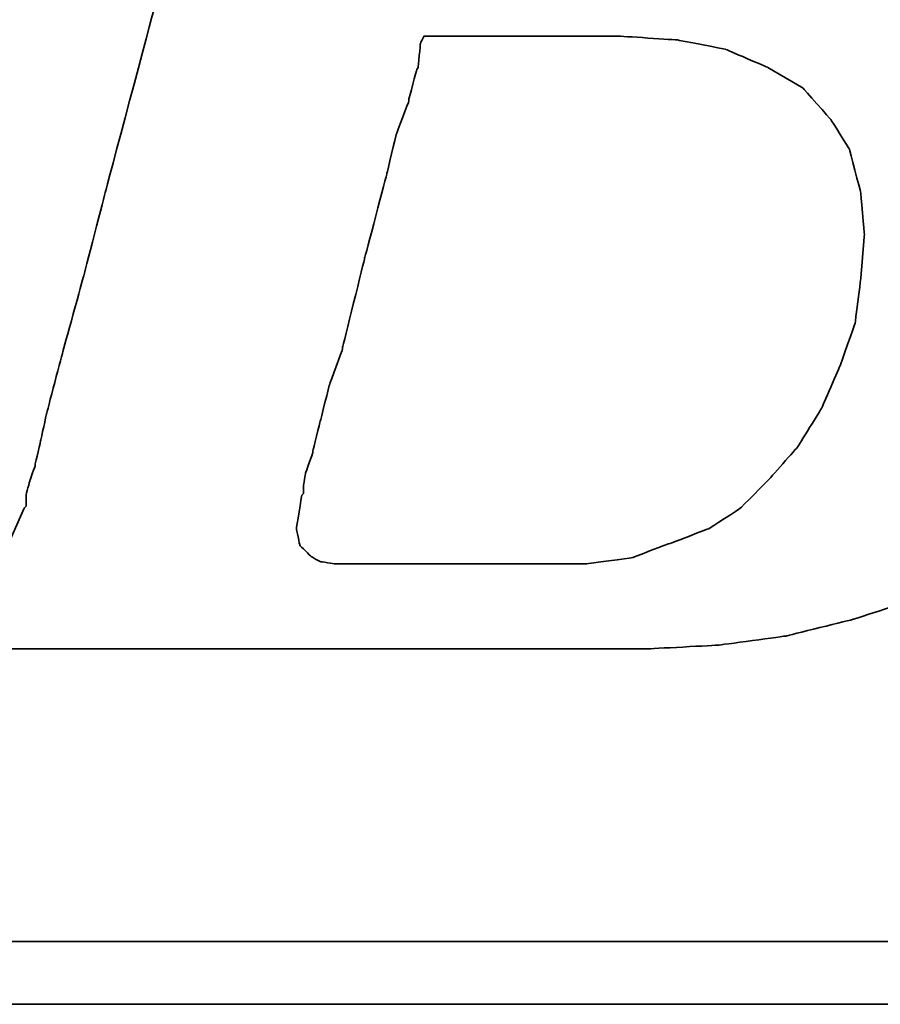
# Model space of a CAD drawing. Extents: x -381 to 2037, y -503 to 705.
# Tile 30 of 50: x -155.23 to -153.26, y 66.8 to 69.06. Entities that reach past the tile are written whole.
import ezdxf

# ---------------------------------------------------------------- set-up
doc = ezdxf.new("R2010")
doc.units = 0
doc.header["$LTSCALE"] = 2
doc.header["$MEASUREMENT"] = 0
doc.layers.add('CHA', color=7, linetype='Continuous')
doc.layers.add('layer 1', color=7, linetype='Continuous')

# ---------------------------------------------------------------- blocks, each defined once
blk = doc.blocks.new('TBI MOTION logo(完整正式版)')
at = {"layer": 'layer 1', "color": 22, "lineweight": 35}
for points, knots in [([(-64.65375, -6.86375), (-64.65375, -6.86375), (-64.84375, -7.29625), (-64.84375, -7.29625), (-64.84375, -7.29625), (-64.84375, -7.29625), (-64.86875, -7.34375), (-64.86875, -7.34375), (-64.86875, -7.34375), (-64.86875, -7.34375), (-64.86875, -7.36875), (-64.86875, -7.36875), (-64.86875, -7.36875), (-64.86875, -7.36875), (-65.15375, -7.65375), (-65.15375, -7.65375), (-65.15375, -7.65375), (-65.15375, -7.65375), (-65.17875, -7.65375), (-65.17875, -7.65375), (-65.17875, -7.65375), (-65.17875, -7.65375), (-65.20375, -7.67875), (-65.20375, -7.67875), (-65.20375, -7.67875), (-65.20375, -7.67875), (-65.58875, -7.87125), (-65.58875, -7.87125), (-65.58875, -7.87125), (-65.58875, -7.87125), (-65.63375, -7.87125), (-65.63375, -7.87125), (-65.63375, -7.87125), (-65.63375, -7.87125), (-65.65875, -7.89375), (-65.65875, -7.89375), (-65.65875, -7.89375), (-65.65875, -7.89375), (-66.09375, -7.94375), (-66.09375, -7.94375), (-66.09375, -7.94375), (-66.09375, -7.94375), (-66.11375, -7.94375), (-66.11375, -7.94375), (-66.11375, -7.94375), (-66.11375, -7.94375), (-66.16375, -7.94375), (-66.16375, -7.94375), (-66.16375, -7.94375), (-66.16375, -7.94375), (-66.30875, -7.94375), (-66.30875, -7.94375), (-66.30875, -7.94375), (-66.30875, -7.94375), (-66.69375, -7.94375), (-66.69375, -7.94375), (-66.69375, -7.94375), (-66.69375, -7.94375), (-67.07375, -7.94375), (-67.07375, -7.94375), (-67.07375, -7.94375), (-67.07375, -7.94375), (-67.12375, -7.94375), (-67.12375, -7.94375), (-67.12375, -7.94375), (-67.12375, -7.94375), (-67.12375, -7.96625), (-67.12375, -7.96625), (-67.12375, -7.96625), (-67.12375, -7.96625), (-67.14875, -7.99125), (-67.14875, -7.99125), (-67.14875, -7.99125), (-67.14875, -7.99125), (-67.24375, -8.34875), (-67.24375, -8.34875), (-67.24375, -8.34875), (-67.24375, -8.34875), (-67.31375, -8.68625), (-67.31375, -8.68625), (-67.31375, -8.68625), (-67.31375, -8.68625), (-67.26875, -8.68625), (-67.26875, -8.68625), (-67.26875, -8.68625), (-67.26875, -8.68625), (-67.07375, -8.68625), (-67.07375, -8.68625), (-67.07375, -8.68625), (-67.07375, -8.68625), (-66.54875, -8.68625), (-66.54875, -8.68625), (-66.54875, -8.68625), (-66.54875, -8.68625), (-65.82625, -8.68625), (-65.82625, -8.68625), (-65.82625, -8.68625), (-65.82625, -8.68625), (-65.01375, -8.68625), (-65.01375, -8.68625), (-65.01375, -8.68625), (-65.01375, -8.68625), (-64.05375, -8.68625), (-64.05375, -8.68625), (-64.05375, -8.68625), (-64.05375, -8.68625), (-62.08375, -8.68625), (-62.08375, -8.68625), (-62.08375, -8.68625), (-62.08375, -8.68625), (-60.06875, -8.68625), (-60.06875, -8.68625), (-60.06875, -8.68625), (-60.06875, -8.68625), (-59.10875, -8.68625), (-59.10875, -8.68625), (-59.10875, -8.68625), (-59.10875, -8.68625), (-58.29375, -8.68625), (-58.29375, -8.68625), (-58.29375, -8.68625), (-58.29375, -8.68625), (-57.57375, -8.68625), (-57.57375, -8.68625), (-57.57375, -8.68625), (-57.57375, -8.68625), (-57.04875, -8.68625), (-57.04875, -8.68625), (-57.04875, -8.68625), (-57.04875, -8.68625), (-56.85375, -8.68625), (-56.85375, -8.68625), (-56.85375, -8.68625), (-56.85375, -8.68625), (-56.70875, -8.68625), (-56.70875, -8.68625), (-56.70875, -8.68625), (-56.70875, -8.68625), (-56.61375, -8.68625), (-56.61375, -8.68625), (-56.61375, -8.68625), (-56.61375, -8.68625), (-56.56875, -8.68625), (-56.56875, -8.68625), (-56.56875, -8.68625), (-56.56875, -8.68625), (-55.65375, -8.63875), (-55.65375, -8.63875), (-55.65375, -8.63875), (-55.65375, -8.63875), (-54.76875, -8.51875), (-54.76875, -8.51875), (-54.76875, -8.51875), (-54.76875, -8.51875), (-53.90375, -8.30375), (-53.90375, -8.30375), (-53.90375, -8.30375), (-53.90375, -8.30375), (-53.08875, -8.03875), (-53.08875, -8.03875), (-53.08875, -8.03875), (-53.08875, -8.03875), (-52.34375, -7.65375), (-52.34375, -7.65375), (-52.34375, -7.65375), (-52.34375, -7.65375), (-51.69875, -7.29625), (-51.69875, -7.29625), (-51.69875, -7.29625), (-51.69875, -7.29625), (-51.21875, -6.91125), (-51.21875, -6.91125), (-51.21875, -6.91125), (-51.21875, -6.91125), (-50.83375, -6.50375), (-50.83375, -6.50375), (-50.83375, -6.50375), (-50.83375, -6.50375), (-50.44875, -5.94875), (-50.44875, -5.94875), (-50.44875, -5.94875), (-50.44875, -5.94875), (-50.13875, -5.30375), (-50.13875, -5.30375), (-50.13875, -5.30375), (-50.13875, -5.30375), (-49.99375, -4.65375), (-49.99375, -4.65375), (-49.99375, -4.65375), (-49.99375, -4.65375), (-49.92375, -3.98375), (-49.92375, -3.98375), (-49.92375, -3.98375), (-49.92375, -3.98375), (-49.99375, -3.19374), (-49.99375, -3.19374), (-49.99375, -3.19374), (-49.99375, -3.19374), (-50.23374, -2.44874), (-50.23374, -2.44874), (-50.23374, -2.44874), (-50.23374, -2.44874), (-50.59375, -1.87374), (-50.59375, -1.87374), (-50.59375, -1.87374), (-50.59375, -1.87374), (-51.09875, -1.31874), (-51.09875, -1.31874), (-51.09875, -1.31874), (-51.09875, -1.31874), (-51.74375, -0.81875), (-51.74375, -0.81875), (-51.74375, -0.81875), (-51.74375, -0.81875), (-52.53875, -0.48125), (-52.53875, -0.48125), (-52.53875, -0.48125), (-52.53875, -0.48125), (-53.47375, -0.21875), (-53.47375, -0.21875), (-53.47375, -0.21875), (-53.47375, -0.21875), (-54.52875, -0.04874), (-54.52875, -0.04874), (-54.52875, -0.04874), (-54.52875, -0.04874), (-55.65375, 0.12125), (-55.65375, 0.12125), (-55.65375, 0.12125), (-55.65375, 0.12125), (-54.50375, 0.28624), (-54.50375, 0.28624), (-54.50375, 0.28624), (-54.50375, 0.28624), (-53.83375, 0.38124), (-53.83375, 0.38124), (-53.83375, 0.38124), (-53.83375, 0.38124), (-53.18375, 0.50125), (-53.18375, 0.50125), (-53.18375, 0.50125), (-53.18375, 0.50125), (-52.55875, 0.66874), (-52.55875, 0.66874), (-52.55875, 0.66874), (-52.55875, 0.66874), (-52.03375, 0.86124), (-52.03375, 0.86124), (-52.03375, 0.86124), (-52.03375, 0.86124), (-51.50374, 1.03124), (-51.50374, 1.03124), (-51.50374, 1.03124), (-51.50374, 1.03124), (-51.09875, 1.27125), (-51.09875, 1.27125), (-51.09875, 1.27125), (-51.09875, 1.27125), (-50.71375, 1.48624), (-50.71375, 1.48624), (-50.71375, 1.48624), (-50.71375, 1.48624), (-50.37625, 1.77625), (-50.37625, 1.77625), (-50.37625, 1.77625), (-50.37625, 1.77625), (-49.82375, 2.37625), (-49.82375, 2.37625), (-49.82375, 2.37625), (-49.82375, 2.37625), (-49.41875, 2.99625), (-49.41875, 2.99625), (-49.41875, 2.99625), (-49.41875, 2.99625), (-49.22375, 3.76625), (-49.22375, 3.76625), (-49.22375, 3.76625), (-49.22375, 3.76625), (-49.15375, 4.50874), (-49.15375, 4.50874), (-49.15375, 4.50874), (-49.15375, 4.50874), (-49.20375, 5.25125), (-49.20375, 5.25125), (-49.20375, 5.25125), (-49.20375, 5.25125), (-49.41875, 5.92625), (-49.41875, 5.92625), (-49.41875, 5.92625), (-49.41875, 5.92625), (-49.77875, 6.47625), (-49.77875, 6.47625), (-49.77875, 6.47625), (-49.77875, 6.47625), (-50.33125, 7.02624), (-50.33125, 7.02624), (-50.33125, 7.02624), (-50.33125, 7.02624), (-51.00125, 7.43625), (-51.00125, 7.43625), (-51.00125, 7.43625), (-51.00125, 7.43625), (-51.79375, 7.72625), (-51.79375, 7.72625), (-51.79375, 7.72625), (-51.79375, 7.72625), (-52.72875, 7.89124), (-52.72875, 7.89124), (-52.72875, 7.89124), (-52.72875, 7.89124), (-53.83375, 7.98625), (-53.83375, 7.98625), (-53.83375, 7.98625), (-53.83375, 7.98625), (-53.92875, 7.98625), (-53.92875, 7.98625), (-53.92875, 7.98625), (-53.92875, 7.98625), (-54.26375, 7.98625), (-54.26375, 7.98625), (-54.26375, 7.98625), (-54.26375, 7.98625), (-54.74375, 7.98625), (-54.74375, 7.98625), (-54.74375, 7.98625), (-54.74375, 7.98625), (-55.36875, 7.98625), (-55.36875, 7.98625), (-55.36875, 7.98625), (-55.36875, 7.98625), (-56.13375, 7.98625), (-56.13375, 7.98625), (-56.13375, 7.98625), (-56.13375, 7.98625), (-56.94875, 7.98625), (-56.94875, 7.98625), (-56.94875, 7.98625), (-56.94875, 7.98625), (-58.77625, 7.98625), (-58.77625, 7.98625), (-58.77625, 7.98625), (-58.77625, 7.98625), (-60.59875, 7.98625), (-60.59875, 7.98625), (-60.59875, 7.98625), (-60.59875, 7.98625), (-61.41375, 7.98625), (-61.41375, 7.98625), (-61.41375, 7.98625), (-61.41375, 7.98625), (-62.17875, 7.98625), (-62.17875, 7.98625), (-62.17875, 7.98625), (-62.17875, 7.98625), (-62.80375, 7.98625), (-62.80375, 7.98625), (-62.80375, 7.98625), (-62.80375, 7.98625), (-63.30625, 7.98625), (-63.30625, 7.98625), (-63.30625, 7.98625), (-63.30625, 7.98625), (-63.57375, 7.98625), (-63.57375, 7.98625), (-63.57375, 7.98625), (-63.57375, 7.98625), (-63.57375, 7.96375), (-63.57375, 7.96375), (-63.57375, 7.96375), (-63.57375, 7.96375), (-63.59875, 7.94125), (-63.59875, 7.94125), (-63.59875, 7.94125), (-63.59875, 7.94125), (-63.69375, 7.55625), (-63.69375, 7.55625), (-63.69375, 7.55625), (-63.69375, 7.55625), (-63.76375, 7.24624), (-63.76375, 7.24624), (-63.76375, 7.24624), (-63.76375, 7.24624), (-63.23875, 7.24624), (-63.23875, 7.24624), (-63.23875, 7.24624), (-63.23875, 7.24624), (-62.75875, 7.24624), (-62.75875, 7.24624), (-62.75875, 7.24624), (-62.75875, 7.24624), (-62.61125, 7.24624), (-62.61125, 7.24624), (-62.61125, 7.24624), (-62.61125, 7.24624), (-62.56625, 7.24624), (-62.56625, 7.24624), (-62.56625, 7.24624), (-62.56625, 7.24624), (-62.22875, 7.24624), (-62.22875, 7.24624), (-62.22875, 7.24624), (-62.22875, 7.24624), (-62.20375, 7.24624), (-62.20375, 7.24624), (-62.20375, 7.24624), (-62.20375, 7.24624), (-62.17875, 7.21875), (-62.17875, 7.21875), (-62.17875, 7.21875), (-62.17875, 7.21875), (-61.96375, 7.17125), (-61.96375, 7.17125), (-61.96375, 7.17125), (-61.96375, 7.17125), (-61.72375, 7.12624), (-61.72375, 7.12624), (-61.72375, 7.12624), (-61.72375, 7.12624), (-61.70375, 7.12624), (-61.70375, 7.12624), (-61.70375, 7.12624), (-61.70375, 7.12624), (-61.55875, 7.07624), (-61.55875, 7.07624), (-61.55875, 7.07624), (-61.55875, 7.07624), (-61.50875, 7.07624), (-61.50875, 7.07624), (-61.50875, 7.07624), (-61.50875, 7.07624), (-61.48375, 7.02624), (-61.48375, 7.02624), (-61.48375, 7.02624), (-61.48375, 7.02624), (-61.31875, 6.83375), (-61.31875, 6.83375), (-61.31875, 6.83375), (-61.31875, 6.83375), (-61.29375, 6.81125), (-61.29375, 6.81125), (-61.29375, 6.81125), (-61.29375, 6.81125), (-61.29375, 6.78625), (-61.29375, 6.78625), (-61.29375, 6.78625), (-61.29375, 6.78625), (-61.19875, 6.50124), (-61.19875, 6.50124), (-61.19875, 6.50124), (-61.19875, 6.50124), (-61.17375, 6.45124), (-61.17375, 6.45124), (-61.17375, 6.45124), (-61.17375, 6.45124), (-61.19875, 6.40625), (-61.19875, 6.40625), (-61.19875, 6.40625), (-61.19875, 6.40625), (-61.26875, 5.99624), (-61.26875, 5.99624), (-61.26875, 5.99624), (-61.26875, 5.99624), (-61.26875, 5.85125), (-61.26875, 5.85125), (-61.26875, 5.85125), (-61.26875, 5.85125), (-61.26875, 5.82625), (-61.26875, 5.82625), (-61.26875, 5.82625), (-61.26875, 5.82625), (-61.29375, 5.80625), (-61.29375, 5.80625), (-61.29375, 5.80625), (-61.29375, 5.80625), (-61.34125, 5.66125), (-61.34125, 5.66125), (-61.34125, 5.66125), (-61.34125, 5.66125), (-61.41375, 5.44625), (-61.41375, 5.44625), (-61.41375, 5.44625), (-61.41375, 5.44625), (-61.48375, 5.15625), (-61.48375, 5.15625), (-61.48375, 5.15625), (-61.48375, 5.15625), (-61.58375, 4.82124), (-61.58375, 4.82124), (-61.58375, 4.82124), (-61.58375, 4.82124), (-61.79875, 4.00375), (-61.79875, 4.00375), (-61.79875, 4.00375), (-61.79875, 4.00375), (-62.05875, 2.99625), (-62.05875, 2.99625), (-62.05875, 2.99625), (-62.05875, 2.99625), (-62.34875, 1.91625), (-62.34875, 1.91625), (-62.34875, 1.91625), (-62.34875, 1.91625), (-62.97375, -0.41124), (-62.97375, -0.41124), (-62.97375, -0.41124), (-62.97375, -0.41124), (-63.59875, -2.75875), (-63.59875, -2.75875), (-63.59875, -2.75875), (-63.59875, -2.75875), (-63.88375, -3.86374), (-63.88375, -3.86374), (-63.88375, -3.86374), (-63.88375, -3.86374), (-64.14875, -4.82374), (-64.14875, -4.82374), (-64.14875, -4.82374), (-64.14875, -4.82374), (-64.36375, -5.64125), (-64.36375, -5.64125), (-64.36375, -5.64125), (-64.36375, -5.64125), (-64.43625, -5.97625), (-64.43625, -5.97625), (-64.43625, -5.97625), (-64.43625, -5.97625), (-64.50875, -6.28625), (-64.50875, -6.28625), (-64.50875, -6.28625), (-64.50875, -6.28625), (-64.50875, -6.30875), (-64.50875, -6.30875), (-64.50875, -6.30875), (-64.50875, -6.30875), (-64.57875, -6.50375), (-64.57875, -6.50375), (-64.57875, -6.50375), (-64.57875, -6.50375), (-64.62875, -6.69625), (-64.62875, -6.69625), (-64.62875, -6.69625), (-64.62875, -6.69625), (-64.62875, -6.76875), (-64.62875, -6.76875), (-64.62875, -6.76875), (-64.62875, -6.76875), (-64.62875, -6.81375), (-64.62875, -6.81375), (-64.62875, -6.81375), (-64.62875, -6.81375), (-64.62875, -6.83875), (-64.62875, -6.83875), (-64.62875, -6.83875), (-64.62875, -6.83875), (-64.65375, -6.86375), (-64.65375, -6.86375)], [0, 0, 0, 0, 0.00719424, 0.00719424, 0.00719424, 0.00719425, 0.01438849, 0.01438849, 0.01438849, 0.0143885, 0.02158273, 0.02158273, 0.02158273, 0.02158274, 0.02877698, 0.02877698, 0.02877698, 0.02877699, 0.03597122, 0.03597122, 0.03597122, 0.03597123, 0.04316547, 0.04316547, 0.04316547, 0.04316548, 0.05035971, 0.05035971, 0.05035971, 0.05035972, 0.05755396, 0.05755396, 0.05755396, 0.05755397, 0.0647482, 0.0647482, 0.0647482, 0.06474821, 0.07194245, 0.07194245, 0.07194245, 0.07194246, 0.07913669, 0.07913669, 0.07913669, 0.0791367, 0.08633094, 0.08633094, 0.08633094, 0.08633095, 0.09352518, 0.09352518, 0.09352518, 0.09352519, 0.10071942, 0.10071942, 0.10071942, 0.10071943, 0.10791367, 0.10791367, 0.10791367, 0.10791368, 0.11510791, 0.11510791, 0.11510791, 0.11510792, 0.12230216, 0.12230216, 0.12230216, 0.12230217, 0.1294964, 0.1294964, 0.1294964, 0.12949641, 0.13669065, 0.13669065, 0.13669065, 0.13669066, 0.14388489, 0.14388489, 0.14388489, 0.1438849, 0.15107914, 0.15107914, 0.15107914, 0.15107915, 0.15827338, 0.15827338, 0.15827338, 0.15827339, 0.16546763, 0.16546763, 0.16546763, 0.16546764, 0.17266187, 0.17266187, 0.17266187, 0.17266188, 0.17985612, 0.17985612, 0.17985612, 0.17985613, 0.18705036, 0.18705036, 0.18705036, 0.18705037, 0.1942446, 0.1942446, 0.1942446, 0.19424461, 0.20143885, 0.20143885, 0.20143885, 0.20143886, 0.20863309, 0.20863309, 0.20863309, 0.2086331, 0.21582734, 0.21582734, 0.21582734, 0.21582735, 0.22302158, 0.22302158, 0.22302158, 0.22302159, 0.23021583, 0.23021583, 0.23021583, 0.23021584, 0.23741007, 0.23741007, 0.23741007, 0.23741008, 0.24460432, 0.24460432, 0.24460432, 0.24460433, 0.25179856, 0.25179856, 0.25179856, 0.25179857, 0.25899281, 0.25899281, 0.25899281, 0.25899282, 0.26618705, 0.26618705, 0.26618705, 0.26618706, 0.27338129, 0.27338129, 0.27338129, 0.2733813, 0.28057554, 0.28057554, 0.28057554, 0.28057555, 0.28776978, 0.28776978, 0.28776978, 0.28776979, 0.29496403, 0.29496403, 0.29496403, 0.29496404, 0.30215827, 0.30215827, 0.30215827, 0.30215828, 0.30935252, 0.30935252, 0.30935252, 0.30935253, 0.31654676, 0.31654676, 0.31654676, 0.31654677, 0.32374101, 0.32374101, 0.32374101, 0.32374102, 0.33093525, 0.33093525, 0.33093525, 0.33093526, 0.3381295, 0.3381295, 0.3381295, 0.33812951, 0.34532374, 0.34532374, 0.34532374, 0.34532375, 0.35251799, 0.35251799, 0.35251799, 0.352518, 0.35971223, 0.35971223, 0.35971223, 0.35971224, 0.36690647, 0.36690647, 0.36690647, 0.36690648, 0.37410072, 0.37410072, 0.37410072, 0.37410073, 0.38129496, 0.38129496, 0.38129496, 0.38129497, 0.38848921, 0.38848921, 0.38848921, 0.38848922, 0.39568345, 0.39568345, 0.39568345, 0.39568346, 0.4028777, 0.4028777, 0.4028777, 0.40287771, 0.41007194, 0.41007194, 0.41007194, 0.41007195, 0.41726619, 0.41726619, 0.41726619, 0.4172662, 0.42446043, 0.42446043, 0.42446043, 0.42446044, 0.43165468, 0.43165468, 0.43165468, 0.43165469, 0.43884892, 0.43884892, 0.43884892, 0.43884893, 0.44604317, 0.44604317, 0.44604317, 0.44604318, 0.45323741, 0.45323741, 0.45323741, 0.45323742, 0.46043165, 0.46043165, 0.46043165, 0.46043166, 0.4676259, 0.4676259, 0.4676259, 0.46762591, 0.47482014, 0.47482014, 0.47482014, 0.47482015, 0.48201439, 0.48201439, 0.48201439, 0.4820144, 0.48920863, 0.48920863, 0.48920863, 0.48920864, 0.49640288, 0.49640288, 0.49640288, 0.49640289, 0.50359712, 0.50359712, 0.50359712, 0.50359713, 0.51079137, 0.51079137, 0.51079137, 0.51079138, 0.51798561, 0.51798561, 0.51798561, 0.51798562, 0.52517986, 0.52517986, 0.52517986, 0.52517987, 0.5323741, 0.5323741, 0.5323741, 0.53237411, 0.53956835, 0.53956835, 0.53956835, 0.53956836, 0.54676259, 0.54676259, 0.54676259, 0.5467626, 0.55395683, 0.55395683, 0.55395683, 0.55395684, 0.56115108, 0.56115108, 0.56115108, 0.56115109, 0.56834532, 0.56834532, 0.56834532, 0.56834533, 0.57553957, 0.57553957, 0.57553957, 0.57553958, 0.58273381, 0.58273381, 0.58273381, 0.58273382, 0.58992806, 0.58992806, 0.58992806, 0.58992807, 0.5971223, 0.5971223, 0.5971223, 0.59712231, 0.60431655, 0.60431655, 0.60431655, 0.60431656, 0.61151079, 0.61151079, 0.61151079, 0.6115108, 0.61870504, 0.61870504, 0.61870504, 0.61870505, 0.62589928, 0.62589928, 0.62589928, 0.62589929, 0.63309353, 0.63309353, 0.63309353, 0.63309354, 0.64028777, 0.64028777, 0.64028777, 0.64028778, 0.64748201, 0.64748201, 0.64748201, 0.64748202, 0.65467626, 0.65467626, 0.65467626, 0.65467627, 0.6618705, 0.6618705, 0.6618705, 0.66187051, 0.66906475, 0.66906475, 0.66906475, 0.66906476, 0.67625899, 0.67625899, 0.67625899, 0.676259, 0.68345324, 0.68345324, 0.68345324, 0.68345325, 0.69064748, 0.69064748, 0.69064748, 0.69064749, 0.69784173, 0.69784173, 0.69784173, 0.69784174, 0.70503597, 0.70503597, 0.70503597, 0.70503598, 0.71223022, 0.71223022, 0.71223022, 0.71223023, 0.71942446, 0.71942446, 0.71942446, 0.71942447, 0.72661871, 0.72661871, 0.72661871, 0.72661872, 0.73381295, 0.73381295, 0.73381295, 0.73381296, 0.74100719, 0.74100719, 0.74100719, 0.7410072, 0.74820144, 0.74820144, 0.74820144, 0.74820145, 0.75539568, 0.75539568, 0.75539568, 0.75539569, 0.76258993, 0.76258993, 0.76258993, 0.76258994, 0.76978417, 0.76978417, 0.76978417, 0.76978418, 0.77697842, 0.77697842, 0.77697842, 0.77697843, 0.78417266, 0.78417266, 0.78417266, 0.78417267, 0.79136691, 0.79136691, 0.79136691, 0.79136692, 0.79856115, 0.79856115, 0.79856115, 0.79856116, 0.8057554, 0.8057554, 0.8057554, 0.80575541, 0.81294964, 0.81294964, 0.81294964, 0.81294965, 0.82014388, 0.82014388, 0.82014388, 0.82014389, 0.82733813, 0.82733813, 0.82733813, 0.82733814, 0.83453237, 0.83453237, 0.83453237, 0.83453238, 0.84172662, 0.84172662, 0.84172662, 0.84172663, 0.84892086, 0.84892086, 0.84892086, 0.84892087, 0.85611511, 0.85611511, 0.85611511, 0.85611512, 0.86330935, 0.86330935, 0.86330935, 0.86330936, 0.8705036, 0.8705036, 0.8705036, 0.87050361, 0.87769784, 0.87769784, 0.87769784, 0.87769785, 0.88489209, 0.88489209, 0.88489209, 0.8848921, 0.89208633, 0.89208633, 0.89208633, 0.89208634, 0.89928058, 0.89928058, 0.89928058, 0.89928059, 0.90647482, 0.90647482, 0.90647482, 0.90647483, 0.91366906, 0.91366906, 0.91366906, 0.91366907, 0.92086331, 0.92086331, 0.92086331, 0.92086332, 0.92805755, 0.92805755, 0.92805755, 0.92805756, 0.9352518, 0.9352518, 0.9352518, 0.93525181, 0.94244604, 0.94244604, 0.94244604, 0.94244605, 0.94964029, 0.94964029, 0.94964029, 0.9496403, 0.95683453, 0.95683453, 0.95683453, 0.95683454, 0.96402878, 0.96402878, 0.96402878, 0.96402879, 0.97122302, 0.97122302, 0.97122302, 0.97122303, 0.97841727, 0.97841727, 0.97841727, 0.97841728, 0.98561151, 0.98561151, 0.98561151, 0.98561152, 0.99280576, 0.99280576, 0.99280576, 0.99280577, 1, 1, 1, 1]), ([(-61.03125, -6.57375), (-61.03125, -6.57375), (-61.03125, -6.67125), (-61.03125, -6.67125), (-61.03125, -6.67125), (-61.03125, -6.67125), (-61.05375, -6.69625), (-61.05375, -6.69625), (-61.05375, -6.69625), (-61.05375, -6.69625), (-61.12375, -7.12875), (-61.12375, -7.12875), (-61.12375, -7.12875), (-61.12375, -7.12875), (-61.07875, -7.34375), (-61.07875, -7.34375), (-61.07875, -7.34375), (-61.07875, -7.34375), (-60.93375, -7.48875), (-60.93375, -7.48875), (-60.93375, -7.48875), (-60.93375, -7.48875), (-60.81375, -7.55625), (-60.81375, -7.55625), (-60.81375, -7.55625), (-60.81375, -7.55625), (-60.62375, -7.58375), (-60.62375, -7.58375), (-60.62375, -7.58375), (-60.62375, -7.58375), (-60.30875, -7.58375), (-60.30875, -7.58375), (-60.30875, -7.58375), (-60.30875, -7.58375), (-59.97375, -7.58375), (-59.97375, -7.58375), (-59.97375, -7.58375), (-59.97375, -7.58375), (-59.87875, -7.58375), (-59.87875, -7.58375), (-59.87875, -7.58375), (-59.87875, -7.58375), (-59.63625, -7.58375), (-59.63625, -7.58375), (-59.63625, -7.58375), (-59.63625, -7.58375), (-58.96875, -7.58375), (-58.96875, -7.58375), (-58.96875, -7.58375), (-58.96875, -7.58375), (-58.29375, -7.58375), (-58.29375, -7.58375), (-58.29375, -7.58375), (-58.29375, -7.58375), (-58.05375, -7.58375), (-58.05375, -7.58375), (-58.05375, -7.58375), (-58.05375, -7.58375), (-57.98375, -7.58375), (-57.98375, -7.58375), (-57.98375, -7.58375), (-57.98375, -7.58375), (-57.35875, -7.58375), (-57.35875, -7.58375), (-57.35875, -7.58375), (-57.35875, -7.58375), (-56.78375, -7.50875), (-56.78375, -7.50875), (-56.78375, -7.50875), (-56.78375, -7.50875), (-56.27875, -7.31875), (-56.27875, -7.31875), (-56.27875, -7.31875), (-56.27875, -7.31875), (-55.77375, -7.12875), (-55.77375, -7.12875), (-55.77375, -7.12875), (-55.77375, -7.12875), (-55.36875, -6.86375), (-55.36875, -6.86375), (-55.36875, -6.86375), (-55.36875, -6.86375), (-55.00875, -6.50375), (-55.00875, -6.50375), (-55.00875, -6.50375), (-55.00875, -6.50375), (-54.62375, -6.06875), (-54.62375, -6.06875), (-54.62375, -6.06875), (-54.62375, -6.06875), (-54.31375, -5.56875), (-54.31375, -5.56875), (-54.31375, -5.56875), (-54.31375, -5.56875), (-54.07375, -5.01625), (-54.07375, -5.01625), (-54.07375, -5.01625), (-54.07375, -5.01625), (-53.87875, -4.46374), (-53.87875, -4.46374), (-53.87875, -4.46374), (-53.87875, -4.46374), (-53.80875, -3.91375), (-53.80875, -3.91375), (-53.80875, -3.91375), (-53.80875, -3.91375), (-53.75875, -3.31375), (-53.75875, -3.31375), (-53.75875, -3.31375), (-53.75875, -3.31375), (-53.80875, -2.75875), (-53.80875, -2.75875), (-53.80875, -2.75875), (-53.80875, -2.75875), (-53.95375, -2.20875), (-53.95375, -2.20875), (-53.95375, -2.20875), (-53.95375, -2.20875), (-54.19375, -1.82625), (-54.19375, -1.82625), (-54.19375, -1.82625), (-54.19375, -1.82625), (-54.55375, -1.41875), (-54.55375, -1.41875), (-54.55375, -1.41875), (-54.55375, -1.41875), (-55.00875, -1.15125), (-55.00875, -1.15125), (-55.00875, -1.15125), (-55.00875, -1.15125), (-55.56125, -0.91375), (-55.56125, -0.91375), (-55.56125, -0.91375), (-55.56125, -0.91375), (-56.18125, -0.79375), (-56.18125, -0.79375), (-56.18125, -0.79375), (-56.18125, -0.79375), (-56.94875, -0.74374), (-56.94875, -0.74374), (-56.94875, -0.74374), (-56.94875, -0.74374), (-56.99875, -0.74374), (-56.99875, -0.74374), (-56.99875, -0.74374), (-56.99875, -0.74374), (-57.09375, -0.74374), (-57.09375, -0.74374), (-57.09375, -0.74374), (-57.09375, -0.74374), (-57.38375, -0.74374), (-57.38375, -0.74374), (-57.38375, -0.74374), (-57.38375, -0.74374), (-57.76875, -0.74374), (-57.76875, -0.74374), (-57.76875, -0.74374), (-57.76875, -0.74374), (-58.24625, -0.74374), (-58.24625, -0.74374), (-58.24625, -0.74374), (-58.24625, -0.74374), (-58.72875, -0.74374), (-58.72875, -0.74374), (-58.72875, -0.74374), (-58.72875, -0.74374), (-59.20875, -0.74374), (-59.20875, -0.74374), (-59.20875, -0.74374), (-59.20875, -0.74374), (-59.46875, -0.74374), (-59.46875, -0.74374), (-59.46875, -0.74374), (-59.46875, -0.74374), (-59.51625, -0.83875), (-59.51625, -0.83875), (-59.51625, -0.83875), (-59.51625, -0.83875), (-59.54375, -1.15125), (-59.54375, -1.15125), (-59.54375, -1.15125), (-59.54375, -1.15125), (-59.56375, -1.17874), (-59.56375, -1.17874), (-59.56375, -1.17874), (-59.56375, -1.17874), (-59.66375, -1.55875), (-59.66375, -1.55875), (-59.66375, -1.55875), (-59.66375, -1.55875), (-59.66375, -1.58375), (-59.66375, -1.58375), (-59.66375, -1.58375), (-59.66375, -1.58375), (-59.82875, -2.01874), (-59.82875, -2.01874), (-59.82875, -2.01874), (-59.82875, -2.01874), (-59.94875, -2.52125), (-59.94875, -2.52125), (-59.94875, -2.52125), (-59.94875, -2.52125), (-60.23875, -3.62375), (-60.23875, -3.62375), (-60.23875, -3.62375), (-60.23875, -3.62375), (-60.52375, -4.77624), (-60.52375, -4.77624), (-60.52375, -4.77624), (-60.52375, -4.77624), (-60.52375, -4.79874), (-60.52375, -4.79874), (-60.52375, -4.79874), (-60.52375, -4.79874), (-60.69125, -5.25375), (-60.69125, -5.25375), (-60.69125, -5.25375), (-60.69125, -5.25375), (-60.81375, -5.73625), (-60.81375, -5.73625), (-60.81375, -5.73625), (-60.81375, -5.73625), (-60.90875, -6.11875), (-60.90875, -6.11875), (-60.90875, -6.11875), (-60.90875, -6.11875), (-60.90875, -6.14375), (-60.90875, -6.14375), (-60.90875, -6.14375), (-60.90875, -6.14375), (-61.00375, -6.40875), (-61.00375, -6.40875), (-61.00375, -6.40875), (-61.00375, -6.40875), (-61.03125, -6.57375), (-61.03125, -6.57375)], [0, 0, 0, 0, 0.01694915, 0.01694915, 0.01694915, 0.01694916, 0.03389831, 0.03389831, 0.03389831, 0.03389832, 0.05084746, 0.05084746, 0.05084746, 0.05084747, 0.06779661, 0.06779661, 0.06779661, 0.06779662, 0.08474576, 0.08474576, 0.08474576, 0.08474577, 0.10169492, 0.10169492, 0.10169492, 0.10169493, 0.11864407, 0.11864407, 0.11864407, 0.11864408, 0.13559322, 0.13559322, 0.13559322, 0.13559323, 0.15254237, 0.15254237, 0.15254237, 0.15254238, 0.16949153, 0.16949153, 0.16949153, 0.16949154, 0.18644068, 0.18644068, 0.18644068, 0.18644069, 0.20338983, 0.20338983, 0.20338983, 0.20338984, 0.22033898, 0.22033898, 0.22033898, 0.22033899, 0.23728814, 0.23728814, 0.23728814, 0.23728815, 0.25423729, 0.25423729, 0.25423729, 0.2542373, 0.27118644, 0.27118644, 0.27118644, 0.27118645, 0.28813559, 0.28813559, 0.28813559, 0.2881356, 0.30508475, 0.30508475, 0.30508475, 0.30508476, 0.3220339, 0.3220339, 0.3220339, 0.32203391, 0.33898305, 0.33898305, 0.33898305, 0.33898306, 0.3559322, 0.3559322, 0.3559322, 0.35593221, 0.37288136, 0.37288136, 0.37288136, 0.37288137, 0.38983051, 0.38983051, 0.38983051, 0.38983052, 0.40677966, 0.40677966, 0.40677966, 0.40677967, 0.42372881, 0.42372881, 0.42372881, 0.42372882, 0.44067797, 0.44067797, 0.44067797, 0.44067798, 0.45762712, 0.45762712, 0.45762712, 0.45762713, 0.47457627, 0.47457627, 0.47457627, 0.47457628, 0.49152542, 0.49152542, 0.49152542, 0.49152543, 0.50847458, 0.50847458, 0.50847458, 0.50847459, 0.52542373, 0.52542373, 0.52542373, 0.52542374, 0.54237288, 0.54237288, 0.54237288, 0.54237289, 0.55932203, 0.55932203, 0.55932203, 0.55932204, 0.57627119, 0.57627119, 0.57627119, 0.5762712, 0.59322034, 0.59322034, 0.59322034, 0.59322035, 0.61016949, 0.61016949, 0.61016949, 0.6101695, 0.62711864, 0.62711864, 0.62711864, 0.62711865, 0.6440678, 0.6440678, 0.6440678, 0.64406781, 0.66101695, 0.66101695, 0.66101695, 0.66101696, 0.6779661, 0.6779661, 0.6779661, 0.67796611, 0.69491525, 0.69491525, 0.69491525, 0.69491526, 0.71186441, 0.71186441, 0.71186441, 0.71186442, 0.72881356, 0.72881356, 0.72881356, 0.72881357, 0.74576271, 0.74576271, 0.74576271, 0.74576272, 0.76271186, 0.76271186, 0.76271186, 0.76271187, 0.77966102, 0.77966102, 0.77966102, 0.77966103, 0.79661017, 0.79661017, 0.79661017, 0.79661018, 0.81355932, 0.81355932, 0.81355932, 0.81355933, 0.83050847, 0.83050847, 0.83050847, 0.83050848, 0.84745763, 0.84745763, 0.84745763, 0.84745764, 0.86440678, 0.86440678, 0.86440678, 0.86440679, 0.88135593, 0.88135593, 0.88135593, 0.88135594, 0.89830508, 0.89830508, 0.89830508, 0.89830509, 0.91525424, 0.91525424, 0.91525424, 0.91525425, 0.93220339, 0.93220339, 0.93220339, 0.9322034, 0.94915254, 0.94915254, 0.94915254, 0.94915255, 0.96610169, 0.96610169, 0.96610169, 0.9661017, 0.98305085, 0.98305085, 0.98305085, 0.98305086, 1, 1, 1, 1]), ([(75.90875, -9.47875), (75.90875, -9.47875), (75.90875, -12.28625), (75.90875, -12.28625), (75.90875, -12.28625), (75.90875, -12.28625), (75.90875, -12.47875), (75.90875, -12.47875), (75.90875, -12.47875), (75.90875, -12.47875), (75.71625, -12.47875), (75.71625, -12.47875), (75.71625, -12.47875), (75.71625, -12.47875), (-88.32875, -12.47875), (-88.32875, -12.47875), (-88.32875, -12.47875), (-88.32875, -12.47875), (-88.32875, -13.29375), (-88.32875, -13.29375), (-88.32875, -13.29375), (-88.32875, -13.29375), (82.89125, -13.29375), (82.89125, -13.29375), (82.89125, -13.29375), (82.89125, -13.29375), (75.90875, -9.47875), (75.90875, -9.47875)], [0, 0, 0, 0, 0.14285714, 0.14285714, 0.14285714, 0.14285715, 0.28571429, 0.28571429, 0.28571429, 0.2857143, 0.42857143, 0.42857143, 0.42857143, 0.42857144, 0.57142857, 0.57142857, 0.57142857, 0.57142858, 0.71428571, 0.71428571, 0.71428571, 0.71428572, 0.85714286, 0.85714286, 0.85714286, 0.85714287, 1, 1, 1, 1])]:
    blk.add_open_spline(points, degree=3, knots=knots, dxfattribs=at)

msp = doc.modelspace()

# ---------------------------------------------------------------- block references
at = {"layer": 'CHA', "color": 0, "xscale": 0.1765387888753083, "yscale": 0.1765387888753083, "zscale": 0.1765387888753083}
msp.add_blockref('TBI MOTION logo(完整正式版)', (-143.8015, 69.1494), dxfattribs=at)

doc.saveas('drawing.dxf')
